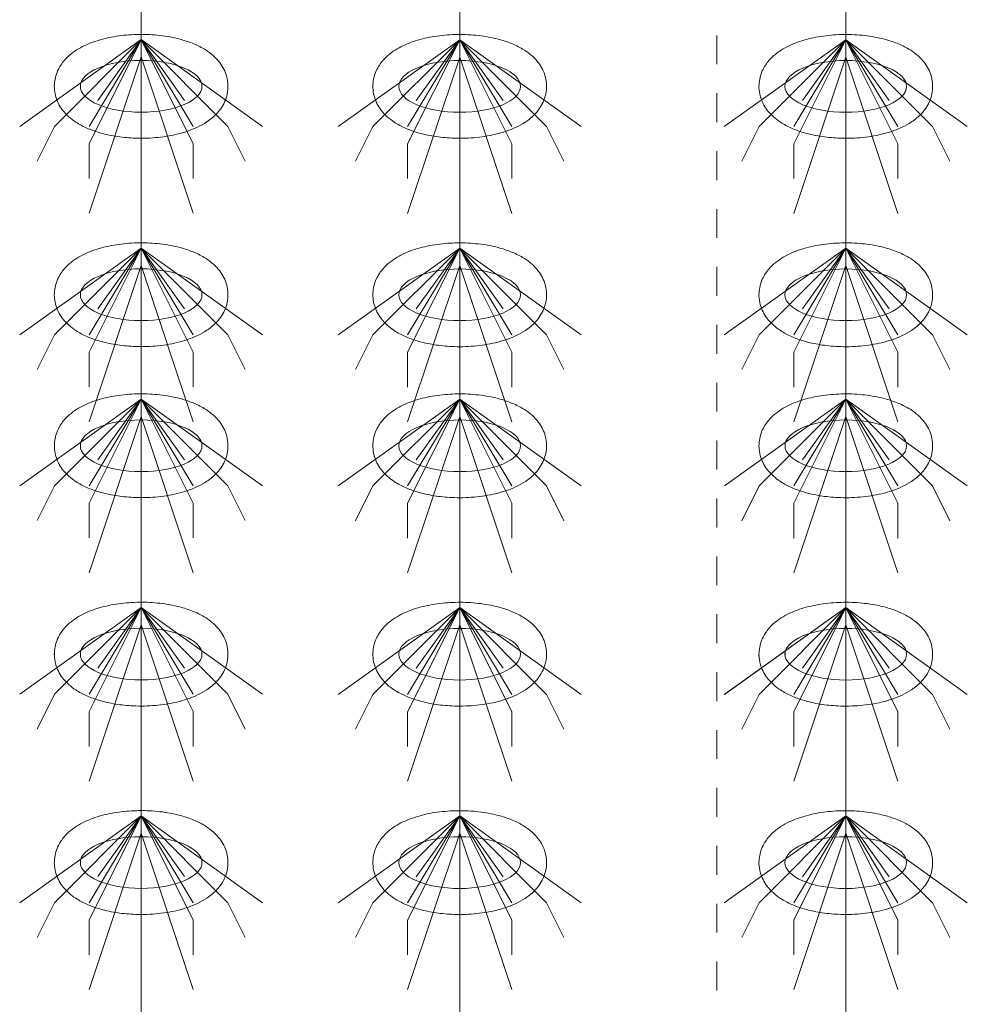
# Model space of a CAD drawing. Header units: metres. Extents: x 703769 to 722343, y 4313031 to 4317457.
# Tile 17 of 256: x 707636.11 to 707639.39, y 4313308.46 to 4313311.86. Entities that reach past the tile are written whole.
import ezdxf

# ---------------------------------------------------------------- set-up
doc = ezdxf.new("R2010")
doc.units = ezdxf.units.M
doc.header["$LTSCALE"] = 0.5
doc.linetypes.add('虚线', pattern=[2, 1, -1])
for name, color, linetype, lineweight in [('粗实线层', 7, 'Continuous', 35), ('虚线层', 6, '虚线', 18), ('设备', 6, 'Continuous', 18)]:
    doc.layers.add(name, color=color, linetype=linetype, lineweight=lineweight)

# ---------------------------------------------------------------- blocks, each defined once
blk = doc.blocks.new('hh_1')
at = {"layer": '设备'}
for p, q in [((-268840, 164960), (-268910, 164910)), ((-268840, 164960), (-268890, 164910)), ((-268840, 164960), (-268870, 164900)), ((-268840, 164960), (-268870, 164910)), ((-268840, 164960), (-268865, 164925)), ((-268840, 164960), (-268790, 164910)), ((-268840, 164960), (-268815, 164925)), ((-268840, 164960), (-268770, 164910)), ((-268840, 164960), (-268810, 164910)), ((-268840, 164960), (-268810, 164900)), ((-268840, 164950), (-268870, 164860)), ((-268840, 164950), (-268810, 164860)), ((-268890, 164910), (-268900, 164890)), ((-268790, 164910), (-268780, 164890)), ((-268870, 164900), (-268870, 164880)), ((-268810, 164900), (-268810, 164880))]:
    blk.add_line(p, q, dxfattribs=at)
blk = doc.blocks.new('dawda')
at = {"layer": '虚线层', "color": 7}
blk.add_line((523973.88, 31270.22), (523973.88, 34897.72), dxfattribs=at)
at = {"layer": '设备', "color": 7}
for p, q in [((523642.28, 33373.42), (523642.28, 31373.42)), ((523825.8, 33373.42), (523825.8, 31373.38)), ((524048.27, 33373.42), (524048.27, 31373.38))]:
    blk.add_line(p, q, dxfattribs=at)
for centre in [(523642.27, 32957.54), (523825.81, 32957.5), (524048.27, 32957.5), (523642.27, 32837.54), (523825.81, 32837.5), (524048.27, 32837.5), (523642.27, 32750.59), (523825.81, 32750.55), (524048.28, 32750.55), (523642.27, 32630.59), (523642.27, 32630.59), (523825.81, 32630.55), (523825.81, 32630.55), (524048.27, 32630.55), (524048.28, 32630.55), (523642.27, 32510.59), (523825.81, 32510.55), (524048.27, 32510.55)]:
    blk.add_ellipse(centre, major_axis=(-35.04, 0), ratio=0.42498, dxfattribs=at)
for points in [[(523592.23, 32957.54), (523592.23, 32958.93), (523592.37, 32960.33), (523592.9, 32963.03), (523593.3, 32964.32), (523594.26, 32966.77), (523594.84, 32967.91), (523596.12, 32970.03), (523596.82, 32971.01), (523598.29, 32972.81), (523599.07, 32973.64), (523601.19, 32975.67), (523602.57, 32976.77), (523605.43, 32978.73), (523606.91, 32979.6), (523609.96, 32981.16), (523611.53, 32981.86), (523614.75, 32983.11), (523616.41, 32983.67), (523621.69, 32985.23), (523625.46, 32986.01), (523633.21, 32987.09), (523637.2, 32987.38), (523645.19, 32987.46), (523649.19, 32987.26), (523657.02, 32986.37), (523660.84, 32985.67), (523667, 32984.05), (523669.43, 32983.27), (523674.12, 32981.4), (523676.37, 32980.33), (523680.03, 32978.14), (523681.49, 32977.14), (523684.29, 32974.84), (523685.63, 32973.54), (523687.77, 32970.96), (523688.61, 32969.78), (523690.1, 32967.16), (523690.75, 32965.73), (523691.74, 32962.67), (523692.08, 32961.03), (523692.37, 32957.69), (523692.31, 32955.98), (523691.82, 32952.69), (523691.38, 32951.1), (523690.22, 32948.15), (523689.51, 32946.79), (523687.92, 32944.31), (523687.05, 32943.18), (523685.2, 32941.14), (523684.23, 32940.22), (523682.23, 32938.53), (523681.2, 32937.76), (523678.42, 32935.91), (523676.62, 32934.92), (523672.91, 32933.16), (523670.99, 32932.39), (523667.03, 32931.04), (523664.99, 32930.46), (523658.93, 32929.01), (523654.77, 32928.37), (523646.28, 32927.63), (523641.95, 32927.55), (523634.23, 32927.92), (523630.81, 32928.27), (523624.16, 32929.34), (523620.93, 32930.06), (523615.46, 32931.69), (523613.16, 32932.52), (523608.74, 32934.48), (523606.61, 32935.6), (523603.18, 32937.86), (523601.82, 32938.89), (523599.22, 32941.24), (523597.97, 32942.56), (523596.02, 32945.19), (523595.25, 32946.4), (523593.92, 32949.06), (523593.36, 32950.5), (523592.55, 32953.55), (523592.3, 32955.16), (523592.24, 32957.03), (523592.23, 32957.28), (523592.23, 32957.54)], [(523775.77, 32957.5), (523775.77, 32958.9), (523775.91, 32960.29), (523776.44, 32962.99), (523776.83, 32964.29), (523777.8, 32966.73), (523778.38, 32967.87), (523779.65, 32969.99), (523780.35, 32970.97), (523781.83, 32972.78), (523782.61, 32973.61), (523784.72, 32975.63), (523786.11, 32976.73), (523788.97, 32978.69), (523790.45, 32979.56), (523793.5, 32981.12), (523795.07, 32981.82), (523798.29, 32983.08), (523799.95, 32983.64), (523805.23, 32985.19), (523808.99, 32985.97), (523816.75, 32987.05), (523820.73, 32987.34), (523828.72, 32987.43), (523832.73, 32987.23), (523840.56, 32986.33), (523844.37, 32985.64), (523850.54, 32984.02), (523852.97, 32983.23), (523857.65, 32981.37), (523859.9, 32980.29), (523863.56, 32978.1), (523865.02, 32977.1), (523867.82, 32974.8), (523869.17, 32973.51), (523871.31, 32970.93), (523872.14, 32969.74), (523873.63, 32967.13), (523874.28, 32965.7), (523875.28, 32962.63), (523875.62, 32960.99), (523875.91, 32957.65), (523875.85, 32955.95), (523875.35, 32952.65), (523874.91, 32951.07), (523873.76, 32948.12), (523873.05, 32946.75), (523871.46, 32944.27), (523870.58, 32943.15), (523868.74, 32941.1), (523867.77, 32940.18), (523865.77, 32938.49), (523864.74, 32937.73), (523861.95, 32935.87), (523860.16, 32934.88), (523856.45, 32933.12), (523854.53, 32932.36), (523850.57, 32931.01), (523848.52, 32930.42), (523842.46, 32928.98), (523838.3, 32928.33), (523829.82, 32927.6), (523825.49, 32927.52), (523817.76, 32927.88), (523814.35, 32928.23), (523807.7, 32929.3), (523804.47, 32930.02), (523798.99, 32931.65), (523796.69, 32932.49), (523792.27, 32934.44), (523790.15, 32935.56), (523786.71, 32937.83), (523785.35, 32938.85), (523782.75, 32941.2), (523781.51, 32942.52), (523779.55, 32945.15), (523778.79, 32946.37), (523777.46, 32949.02), (523776.9, 32950.46), (523776.09, 32953.51), (523775.84, 32955.12), (523775.77, 32957), (523775.77, 32957.25), (523775.77, 32957.5)], [(523998.24, 32957.5), (523998.24, 32958.9), (523998.38, 32960.29), (523998.91, 32962.99), (523999.3, 32964.29), (524000.27, 32966.73), (524000.84, 32967.87), (524002.12, 32969.99), (524002.82, 32970.97), (524004.3, 32972.78), (524005.07, 32973.61), (524007.19, 32975.63), (524008.57, 32976.73), (524011.44, 32978.69), (524012.92, 32979.56), (524015.96, 32981.12), (524017.53, 32981.82), (524020.76, 32983.08), (524022.41, 32983.64), (524027.69, 32985.19), (524031.46, 32985.97), (524039.21, 32987.05), (524043.2, 32987.34), (524051.19, 32987.43), (524055.2, 32987.23), (524063.02, 32986.33), (524066.84, 32985.64), (524073, 32984.02), (524075.44, 32983.23), (524080.12, 32981.37), (524082.37, 32980.29), (524086.03, 32978.1), (524087.49, 32977.1), (524090.29, 32974.8), (524091.64, 32973.51), (524093.77, 32970.93), (524094.61, 32969.74), (524096.1, 32967.13), (524096.75, 32965.7), (524097.75, 32962.63), (524098.09, 32960.99), (524098.37, 32957.65), (524098.32, 32955.95), (524097.82, 32952.65), (524097.38, 32951.07), (524096.23, 32948.12), (524095.51, 32946.75), (524093.92, 32944.27), (524093.05, 32943.15), (524091.21, 32941.1), (524090.24, 32940.18), (524088.24, 32938.49), (524087.2, 32937.73), (524084.42, 32935.87), (524082.63, 32934.88), (524078.92, 32933.12), (524077, 32932.36), (524073.03, 32931.01), (524070.99, 32930.42), (524064.93, 32928.98), (524060.77, 32928.33), (524052.28, 32927.6), (524047.96, 32927.52), (524040.23, 32927.88), (524036.81, 32928.23), (524030.17, 32929.3), (524026.94, 32930.02), (524021.46, 32931.65), (524019.16, 32932.49), (524014.74, 32934.44), (524012.61, 32935.56), (524009.18, 32937.83), (524007.82, 32938.85), (524005.22, 32941.2), (524003.98, 32942.52), (524002.02, 32945.15), (524001.25, 32946.37), (523999.93, 32949.02), (523999.36, 32950.46), (523998.56, 32953.51), (523998.31, 32955.12), (523998.24, 32957), (523998.24, 32957.25), (523998.24, 32957.5)], [(523592.23, 32837.54), (523592.23, 32838.93), (523592.37, 32840.33), (523592.9, 32843.03), (523593.3, 32844.32), (523594.26, 32846.77), (523594.84, 32847.91), (523596.12, 32850.03), (523596.82, 32851.01), (523598.29, 32852.81), (523599.07, 32853.64), (523601.19, 32855.67), (523602.57, 32856.77), (523605.43, 32858.73), (523606.91, 32859.6), (523609.96, 32861.16), (523611.53, 32861.86), (523614.75, 32863.11), (523616.41, 32863.67), (523621.69, 32865.23), (523625.46, 32866.01), (523633.21, 32867.09), (523637.2, 32867.38), (523645.19, 32867.46), (523649.19, 32867.26), (523657.02, 32866.37), (523660.84, 32865.67), (523667, 32864.05), (523669.43, 32863.27), (523674.12, 32861.4), (523676.37, 32860.33), (523680.03, 32858.14), (523681.49, 32857.14), (523684.29, 32854.84), (523685.63, 32853.54), (523687.77, 32850.96), (523688.61, 32849.78), (523690.1, 32847.16), (523690.75, 32845.73), (523691.74, 32842.67), (523692.08, 32841.03), (523692.37, 32837.69), (523692.31, 32835.98), (523691.82, 32832.69), (523691.38, 32831.1), (523690.22, 32828.15), (523689.51, 32826.79), (523687.92, 32824.31), (523687.05, 32823.18), (523685.2, 32821.14), (523684.23, 32820.22), (523682.23, 32818.53), (523681.2, 32817.76), (523678.42, 32815.91), (523676.62, 32814.92), (523672.91, 32813.16), (523670.99, 32812.39), (523667.03, 32811.04), (523664.99, 32810.46), (523658.93, 32809.01), (523654.77, 32808.37), (523646.28, 32807.63), (523641.95, 32807.55), (523634.23, 32807.92), (523630.81, 32808.27), (523624.16, 32809.34), (523620.93, 32810.06), (523615.46, 32811.69), (523613.16, 32812.52), (523608.74, 32814.48), (523606.61, 32815.6), (523603.18, 32817.86), (523601.82, 32818.89), (523599.22, 32821.24), (523597.97, 32822.56), (523596.02, 32825.19), (523595.25, 32826.4), (523593.92, 32829.06), (523593.36, 32830.5), (523592.55, 32833.55), (523592.3, 32835.16), (523592.24, 32837.03), (523592.23, 32837.28), (523592.23, 32837.54)], [(523775.77, 32837.5), (523775.77, 32838.9), (523775.91, 32840.29), (523776.44, 32842.99), (523776.83, 32844.29), (523777.8, 32846.73), (523778.38, 32847.87), (523779.65, 32849.99), (523780.35, 32850.97), (523781.83, 32852.78), (523782.61, 32853.61), (523784.72, 32855.63), (523786.11, 32856.73), (523788.97, 32858.69), (523790.45, 32859.56), (523793.5, 32861.12), (523795.07, 32861.82), (523798.29, 32863.08), (523799.95, 32863.64), (523805.23, 32865.19), (523808.99, 32865.97), (523816.75, 32867.05), (523820.73, 32867.34), (523828.72, 32867.43), (523832.73, 32867.23), (523840.56, 32866.33), (523844.37, 32865.64), (523850.54, 32864.02), (523852.97, 32863.23), (523857.65, 32861.37), (523859.9, 32860.29), (523863.56, 32858.1), (523865.02, 32857.1), (523867.82, 32854.8), (523869.17, 32853.51), (523871.31, 32850.93), (523872.14, 32849.74), (523873.63, 32847.13), (523874.28, 32845.7), (523875.28, 32842.63), (523875.62, 32840.99), (523875.91, 32837.65), (523875.85, 32835.95), (523875.35, 32832.65), (523874.91, 32831.07), (523873.76, 32828.12), (523873.05, 32826.75), (523871.46, 32824.27), (523870.58, 32823.15), (523868.74, 32821.1), (523867.77, 32820.18), (523865.77, 32818.49), (523864.74, 32817.73), (523861.95, 32815.87), (523860.16, 32814.88), (523856.45, 32813.12), (523854.53, 32812.36), (523850.57, 32811.01), (523848.52, 32810.42), (523842.46, 32808.98), (523838.3, 32808.33), (523829.82, 32807.6), (523825.49, 32807.52), (523817.76, 32807.88), (523814.35, 32808.23), (523807.7, 32809.3), (523804.47, 32810.02), (523798.99, 32811.65), (523796.69, 32812.49), (523792.27, 32814.44), (523790.15, 32815.56), (523786.71, 32817.83), (523785.35, 32818.85), (523782.75, 32821.2), (523781.51, 32822.52), (523779.55, 32825.15), (523778.79, 32826.37), (523777.46, 32829.02), (523776.9, 32830.46), (523776.09, 32833.51), (523775.84, 32835.12), (523775.77, 32837), (523775.77, 32837.25), (523775.77, 32837.5)], [(523998.24, 32837.5), (523998.24, 32838.9), (523998.38, 32840.29), (523998.91, 32842.99), (523999.3, 32844.29), (524000.27, 32846.73), (524000.84, 32847.87), (524002.12, 32849.99), (524002.82, 32850.97), (524004.3, 32852.78), (524005.07, 32853.61), (524007.19, 32855.63), (524008.57, 32856.73), (524011.44, 32858.69), (524012.92, 32859.56), (524015.96, 32861.12), (524017.53, 32861.82), (524020.76, 32863.08), (524022.41, 32863.64), (524027.69, 32865.19), (524031.46, 32865.97), (524039.21, 32867.05), (524043.2, 32867.34), (524051.19, 32867.43), (524055.2, 32867.23), (524063.02, 32866.33), (524066.84, 32865.64), (524073, 32864.02), (524075.44, 32863.23), (524080.12, 32861.37), (524082.37, 32860.29), (524086.03, 32858.1), (524087.49, 32857.1), (524090.29, 32854.8), (524091.64, 32853.51), (524093.77, 32850.93), (524094.61, 32849.74), (524096.1, 32847.13), (524096.75, 32845.7), (524097.75, 32842.63), (524098.09, 32840.99), (524098.37, 32837.65), (524098.32, 32835.95), (524097.82, 32832.65), (524097.38, 32831.07), (524096.23, 32828.12), (524095.51, 32826.75), (524093.92, 32824.27), (524093.05, 32823.15), (524091.21, 32821.1), (524090.24, 32820.18), (524088.24, 32818.49), (524087.2, 32817.73), (524084.42, 32815.87), (524082.63, 32814.88), (524078.92, 32813.12), (524077, 32812.36), (524073.03, 32811.01), (524070.99, 32810.42), (524064.93, 32808.98), (524060.77, 32808.33), (524052.28, 32807.6), (524047.96, 32807.52), (524040.23, 32807.88), (524036.81, 32808.23), (524030.17, 32809.3), (524026.94, 32810.02), (524021.46, 32811.65), (524019.16, 32812.49), (524014.74, 32814.44), (524012.61, 32815.56), (524009.18, 32817.83), (524007.82, 32818.85), (524005.22, 32821.2), (524003.98, 32822.52), (524002.02, 32825.15), (524001.25, 32826.37), (523999.93, 32829.02), (523999.36, 32830.46), (523998.56, 32833.51), (523998.31, 32835.12), (523998.24, 32837), (523998.24, 32837.25), (523998.24, 32837.5)], [(523592.24, 32750.59), (523592.24, 32751.99), (523592.38, 32753.38), (523592.91, 32756.08), (523593.3, 32757.38), (523594.27, 32759.82), (523594.84, 32760.96), (523596.12, 32763.08), (523596.82, 32764.06), (523598.3, 32765.86), (523599.07, 32766.69), (523601.19, 32768.72), (523602.57, 32769.82), (523605.44, 32771.78), (523606.92, 32772.65), (523609.96, 32774.21), (523611.53, 32774.91), (523614.76, 32776.17), (523616.41, 32776.73), (523621.69, 32778.28), (523625.46, 32779.06), (523633.21, 32780.14), (523637.2, 32780.43), (523645.19, 32780.52), (523649.2, 32780.32), (523657.02, 32779.42), (523660.84, 32778.72), (523667, 32777.11), (523669.44, 32776.32), (523674.12, 32774.46), (523676.37, 32773.38), (523680.03, 32771.19), (523681.49, 32770.19), (523684.29, 32767.89), (523685.64, 32766.59), (523687.77, 32764.01), (523688.61, 32762.83), (523690.1, 32760.21), (523690.75, 32758.78), (523691.75, 32755.72), (523692.09, 32754.08), (523692.37, 32750.74), (523692.32, 32749.04), (523691.82, 32745.74), (523691.38, 32744.15), (523690.23, 32741.2), (523689.51, 32739.84), (523687.92, 32737.36), (523687.05, 32736.24), (523685.21, 32734.19), (523684.24, 32733.27), (523682.24, 32731.58), (523681.2, 32730.82), (523678.42, 32728.96), (523676.63, 32727.97), (523672.92, 32726.21), (523670.99, 32725.44), (523667.03, 32724.1), (523664.99, 32723.51), (523658.93, 32722.07), (523654.77, 32721.42), (523646.28, 32720.69), (523641.96, 32720.61), (523634.23, 32720.97), (523630.81, 32721.32), (523624.17, 32722.39), (523620.94, 32723.11), (523615.46, 32724.74), (523613.16, 32725.57), (523608.74, 32727.53), (523606.61, 32728.65), (523603.18, 32730.91), (523601.82, 32731.94), (523599.22, 32734.29), (523597.98, 32735.61), (523596.02, 32738.24), (523595.25, 32739.45), (523593.92, 32742.11), (523593.36, 32743.55), (523592.56, 32746.6), (523592.31, 32748.21), (523592.24, 32750.09), (523592.24, 32750.34), (523592.24, 32750.59)], [(523775.77, 32750.55), (523775.77, 32751.95), (523775.91, 32753.35), (523776.44, 32756.04), (523776.84, 32757.34), (523777.8, 32759.78), (523778.38, 32760.93), (523779.66, 32763.04), (523780.36, 32764.02), (523781.83, 32765.83), (523782.61, 32766.66), (523784.73, 32768.69), (523786.11, 32769.78), (523788.97, 32771.75), (523790.45, 32772.61), (523793.5, 32774.18), (523795.07, 32774.87), (523798.29, 32776.13), (523799.95, 32776.69), (523805.23, 32778.24), (523809, 32779.03), (523816.75, 32780.1), (523820.74, 32780.39), (523828.73, 32780.48), (523832.73, 32780.28), (523840.56, 32779.38), (523844.38, 32778.69), (523850.54, 32777.07), (523852.97, 32776.29), (523857.66, 32774.42), (523859.91, 32773.34), (523863.56, 32771.16), (523865.02, 32770.15), (523867.83, 32767.86), (523869.17, 32766.56), (523871.31, 32763.98), (523872.15, 32762.79), (523873.64, 32760.18), (523874.29, 32758.75), (523875.28, 32755.68), (523875.62, 32754.05), (523875.91, 32750.7), (523875.85, 32749), (523875.36, 32745.71), (523874.92, 32744.12), (523873.76, 32741.17), (523873.05, 32739.81), (523871.46, 32737.32), (523870.59, 32736.2), (523868.74, 32734.16), (523867.77, 32733.23), (523865.77, 32731.55), (523864.74, 32730.78), (523861.96, 32728.92), (523860.16, 32727.93), (523856.45, 32726.17), (523854.53, 32725.41), (523850.57, 32724.06), (523848.53, 32723.48), (523842.47, 32722.03), (523838.31, 32721.38), (523829.82, 32720.65), (523825.49, 32720.57), (523817.77, 32720.94), (523814.35, 32721.28), (523807.7, 32722.35), (523804.47, 32723.07), (523799, 32724.71), (523796.7, 32725.54), (523792.28, 32727.49), (523790.15, 32728.62), (523786.72, 32730.88), (523785.36, 32731.91), (523782.76, 32734.25), (523781.51, 32735.58), (523779.56, 32738.2), (523778.79, 32739.42), (523777.46, 32742.07), (523776.9, 32743.51), (523776.09, 32746.56), (523775.84, 32748.17), (523775.78, 32750.05), (523775.77, 32750.3), (523775.77, 32750.55)], [(523998.24, 32750.55), (523998.24, 32751.95), (523998.38, 32753.35), (523998.91, 32756.04), (523999.3, 32757.34), (524000.27, 32759.78), (524000.85, 32760.93), (524002.13, 32763.04), (524002.82, 32764.02), (524004.3, 32765.83), (524005.08, 32766.66), (524007.19, 32768.69), (524008.58, 32769.78), (524011.44, 32771.75), (524012.92, 32772.61), (524015.97, 32774.18), (524017.54, 32774.87), (524020.76, 32776.13), (524022.42, 32776.69), (524027.7, 32778.24), (524031.46, 32779.03), (524039.22, 32780.1), (524043.2, 32780.39), (524051.2, 32780.48), (524055.2, 32780.28), (524063.03, 32779.38), (524066.84, 32778.69), (524073.01, 32777.07), (524075.44, 32776.29), (524080.12, 32774.42), (524082.37, 32773.34), (524086.03, 32771.16), (524087.49, 32770.15), (524090.3, 32767.86), (524091.64, 32766.56), (524093.78, 32763.98), (524094.62, 32762.79), (524096.11, 32760.18), (524096.76, 32758.75), (524097.75, 32755.68), (524098.09, 32754.05), (524098.38, 32750.7), (524098.32, 32749), (524097.82, 32745.71), (524097.38, 32744.12), (524096.23, 32741.17), (524095.52, 32739.81), (524093.93, 32737.32), (524093.05, 32736.2), (524091.21, 32734.16), (524090.24, 32733.23), (524088.24, 32731.55), (524087.21, 32730.78), (524084.43, 32728.92), (524082.63, 32727.93), (524078.92, 32726.17), (524077, 32725.41), (524073.04, 32724.06), (524071, 32723.48), (524064.93, 32722.03), (524060.77, 32721.38), (524052.29, 32720.65), (524047.96, 32720.57), (524040.23, 32720.94), (524036.82, 32721.28), (524030.17, 32722.35), (524026.94, 32723.07), (524021.47, 32724.71), (524019.17, 32725.54), (524014.74, 32727.49), (524012.62, 32728.62), (524009.18, 32730.88), (524007.82, 32731.91), (524005.22, 32734.25), (524003.98, 32735.58), (524002.02, 32738.2), (524001.26, 32739.42), (523999.93, 32742.07), (523999.37, 32743.51), (523998.56, 32746.56), (523998.31, 32748.17), (523998.25, 32750.05), (523998.24, 32750.3), (523998.24, 32750.55)], [(523592.23, 32630.59), (523592.23, 32631.99), (523592.37, 32633.38), (523592.9, 32636.08), (523593.3, 32637.38), (523594.26, 32639.82), (523594.84, 32640.96), (523596.12, 32643.08), (523596.82, 32644.06), (523598.29, 32645.86), (523599.07, 32646.69), (523601.19, 32648.72), (523602.57, 32649.82), (523605.43, 32651.78), (523606.91, 32652.65), (523609.96, 32654.21), (523611.53, 32654.91), (523614.75, 32656.17), (523616.41, 32656.73), (523621.69, 32658.28), (523625.46, 32659.06), (523633.21, 32660.14), (523637.2, 32660.43), (523645.19, 32660.52), (523649.19, 32660.32), (523657.02, 32659.42), (523660.84, 32658.72), (523667, 32657.11), (523669.43, 32656.32), (523674.12, 32654.46), (523676.37, 32653.38), (523680.03, 32651.19), (523681.49, 32650.19), (523684.29, 32647.89), (523685.63, 32646.59), (523687.77, 32644.01), (523688.61, 32642.83), (523690.1, 32640.21), (523690.75, 32638.78), (523691.74, 32635.72), (523692.08, 32634.08), (523692.37, 32630.74), (523692.31, 32629.04), (523691.82, 32625.74), (523691.38, 32624.15), (523690.22, 32621.2), (523689.51, 32619.84), (523687.92, 32617.36), (523687.05, 32616.24), (523685.2, 32614.19), (523684.23, 32613.27), (523682.23, 32611.58), (523681.2, 32610.82), (523678.42, 32608.96), (523676.62, 32607.97), (523672.91, 32606.21), (523670.99, 32605.44), (523667.03, 32604.1), (523664.99, 32603.51), (523658.93, 32602.07), (523654.77, 32601.42), (523646.28, 32600.69), (523641.95, 32600.61), (523634.23, 32600.97), (523630.81, 32601.32), (523624.16, 32602.39), (523620.93, 32603.11), (523615.46, 32604.74), (523613.16, 32605.57), (523608.74, 32607.53), (523606.61, 32608.65), (523603.18, 32610.91), (523601.82, 32611.94), (523599.22, 32614.29), (523597.97, 32615.61), (523596.02, 32618.24), (523595.25, 32619.45), (523593.92, 32622.11), (523593.36, 32623.55), (523592.55, 32626.6), (523592.3, 32628.21), (523592.24, 32630.09), (523592.23, 32630.34), (523592.23, 32630.59)], [(523592.24, 32630.59), (523592.24, 32631.99), (523592.38, 32633.38), (523592.91, 32636.08), (523593.3, 32637.38), (523594.27, 32639.82), (523594.84, 32640.96), (523596.12, 32643.08), (523596.82, 32644.06), (523598.3, 32645.86), (523599.07, 32646.69), (523601.19, 32648.72), (523602.57, 32649.82), (523605.44, 32651.78), (523606.92, 32652.65), (523609.96, 32654.21), (523611.53, 32654.91), (523614.76, 32656.17), (523616.41, 32656.73), (523621.69, 32658.28), (523625.46, 32659.06), (523633.21, 32660.14), (523637.2, 32660.43), (523645.19, 32660.52), (523649.2, 32660.32), (523657.02, 32659.42), (523660.84, 32658.72), (523667, 32657.11), (523669.44, 32656.32), (523674.12, 32654.46), (523676.37, 32653.38), (523680.03, 32651.19), (523681.49, 32650.19), (523684.29, 32647.89), (523685.64, 32646.59), (523687.77, 32644.01), (523688.61, 32642.83), (523690.1, 32640.21), (523690.75, 32638.78), (523691.75, 32635.72), (523692.09, 32634.08), (523692.37, 32630.74), (523692.32, 32629.04), (523691.82, 32625.74), (523691.38, 32624.15), (523690.23, 32621.2), (523689.51, 32619.84), (523687.92, 32617.36), (523687.05, 32616.24), (523685.21, 32614.19), (523684.24, 32613.27), (523682.24, 32611.58), (523681.2, 32610.82), (523678.42, 32608.96), (523676.63, 32607.97), (523672.92, 32606.21), (523670.99, 32605.44), (523667.03, 32604.1), (523664.99, 32603.51), (523658.93, 32602.07), (523654.77, 32601.42), (523646.28, 32600.69), (523641.96, 32600.61), (523634.23, 32600.97), (523630.81, 32601.32), (523624.17, 32602.39), (523620.94, 32603.11), (523615.46, 32604.74), (523613.16, 32605.57), (523608.74, 32607.53), (523606.61, 32608.65), (523603.18, 32610.91), (523601.82, 32611.94), (523599.22, 32614.29), (523597.98, 32615.61), (523596.02, 32618.24), (523595.25, 32619.45), (523593.92, 32622.11), (523593.36, 32623.55), (523592.56, 32626.6), (523592.31, 32628.21), (523592.24, 32630.09), (523592.24, 32630.34), (523592.24, 32630.59)], [(523775.77, 32630.55), (523775.77, 32631.95), (523775.91, 32633.35), (523776.44, 32636.04), (523776.83, 32637.34), (523777.8, 32639.78), (523778.38, 32640.93), (523779.65, 32643.04), (523780.35, 32644.02), (523781.83, 32645.83), (523782.61, 32646.66), (523784.72, 32648.69), (523786.11, 32649.78), (523788.97, 32651.75), (523790.45, 32652.61), (523793.5, 32654.18), (523795.07, 32654.87), (523798.29, 32656.13), (523799.95, 32656.69), (523805.23, 32658.24), (523808.99, 32659.03), (523816.75, 32660.1), (523820.73, 32660.39), (523828.72, 32660.48), (523832.73, 32660.28), (523840.56, 32659.38), (523844.37, 32658.69), (523850.54, 32657.07), (523852.97, 32656.29), (523857.65, 32654.42), (523859.9, 32653.34), (523863.56, 32651.16), (523865.02, 32650.15), (523867.82, 32647.86), (523869.17, 32646.56), (523871.31, 32643.98), (523872.14, 32642.79), (523873.63, 32640.18), (523874.28, 32638.75), (523875.28, 32635.68), (523875.62, 32634.05), (523875.91, 32630.7), (523875.85, 32629), (523875.35, 32625.71), (523874.91, 32624.12), (523873.76, 32621.17), (523873.05, 32619.81), (523871.46, 32617.32), (523870.58, 32616.2), (523868.74, 32614.16), (523867.77, 32613.23), (523865.77, 32611.55), (523864.74, 32610.78), (523861.95, 32608.92), (523860.16, 32607.93), (523856.45, 32606.17), (523854.53, 32605.41), (523850.57, 32604.06), (523848.52, 32603.48), (523842.46, 32602.03), (523838.3, 32601.38), (523829.82, 32600.65), (523825.49, 32600.57), (523817.76, 32600.94), (523814.35, 32601.28), (523807.7, 32602.35), (523804.47, 32603.07), (523798.99, 32604.71), (523796.69, 32605.54), (523792.27, 32607.49), (523790.15, 32608.62), (523786.71, 32610.88), (523785.35, 32611.91), (523782.75, 32614.25), (523781.51, 32615.58), (523779.55, 32618.2), (523778.79, 32619.42), (523777.46, 32622.07), (523776.9, 32623.51), (523776.09, 32626.56), (523775.84, 32628.17), (523775.77, 32630.05), (523775.77, 32630.3), (523775.77, 32630.55)], [(523775.77, 32630.55), (523775.77, 32631.95), (523775.91, 32633.35), (523776.44, 32636.04), (523776.84, 32637.34), (523777.8, 32639.78), (523778.38, 32640.93), (523779.66, 32643.04), (523780.36, 32644.02), (523781.83, 32645.83), (523782.61, 32646.66), (523784.73, 32648.69), (523786.11, 32649.78), (523788.97, 32651.75), (523790.45, 32652.61), (523793.5, 32654.18), (523795.07, 32654.87), (523798.29, 32656.13), (523799.95, 32656.69), (523805.23, 32658.24), (523809, 32659.03), (523816.75, 32660.1), (523820.74, 32660.39), (523828.73, 32660.48), (523832.73, 32660.28), (523840.56, 32659.38), (523844.38, 32658.69), (523850.54, 32657.07), (523852.97, 32656.29), (523857.66, 32654.42), (523859.91, 32653.34), (523863.56, 32651.16), (523865.02, 32650.15), (523867.83, 32647.86), (523869.17, 32646.56), (523871.31, 32643.98), (523872.15, 32642.79), (523873.64, 32640.18), (523874.29, 32638.75), (523875.28, 32635.68), (523875.62, 32634.05), (523875.91, 32630.7), (523875.85, 32629), (523875.36, 32625.71), (523874.92, 32624.12), (523873.76, 32621.17), (523873.05, 32619.81), (523871.46, 32617.32), (523870.59, 32616.2), (523868.74, 32614.16), (523867.77, 32613.23), (523865.77, 32611.55), (523864.74, 32610.78), (523861.96, 32608.92), (523860.16, 32607.93), (523856.45, 32606.17), (523854.53, 32605.41), (523850.57, 32604.06), (523848.53, 32603.48), (523842.47, 32602.03), (523838.31, 32601.38), (523829.82, 32600.65), (523825.49, 32600.57), (523817.77, 32600.94), (523814.35, 32601.28), (523807.7, 32602.35), (523804.47, 32603.07), (523799, 32604.71), (523796.7, 32605.54), (523792.28, 32607.49), (523790.15, 32608.62), (523786.72, 32610.88), (523785.36, 32611.91), (523782.76, 32614.25), (523781.51, 32615.58), (523779.56, 32618.2), (523778.79, 32619.42), (523777.46, 32622.07), (523776.9, 32623.51), (523776.09, 32626.56), (523775.84, 32628.17), (523775.78, 32630.05), (523775.77, 32630.3), (523775.77, 32630.55)], [(523998.24, 32630.55), (523998.24, 32631.95), (523998.38, 32633.35), (523998.91, 32636.04), (523999.3, 32637.34), (524000.27, 32639.78), (524000.84, 32640.93), (524002.12, 32643.04), (524002.82, 32644.02), (524004.3, 32645.83), (524005.07, 32646.66), (524007.19, 32648.69), (524008.57, 32649.78), (524011.44, 32651.75), (524012.92, 32652.61), (524015.96, 32654.18), (524017.53, 32654.87), (524020.76, 32656.13), (524022.41, 32656.69), (524027.69, 32658.24), (524031.46, 32659.03), (524039.21, 32660.1), (524043.2, 32660.39), (524051.19, 32660.48), (524055.2, 32660.28), (524063.02, 32659.38), (524066.84, 32658.69), (524073, 32657.07), (524075.44, 32656.29), (524080.12, 32654.42), (524082.37, 32653.34), (524086.03, 32651.16), (524087.49, 32650.15), (524090.29, 32647.86), (524091.64, 32646.56), (524093.77, 32643.98), (524094.61, 32642.79), (524096.1, 32640.18), (524096.75, 32638.75), (524097.75, 32635.68), (524098.09, 32634.05), (524098.37, 32630.7), (524098.32, 32629), (524097.82, 32625.71), (524097.38, 32624.12), (524096.23, 32621.17), (524095.51, 32619.81), (524093.92, 32617.32), (524093.05, 32616.2), (524091.21, 32614.16), (524090.24, 32613.23), (524088.24, 32611.55), (524087.2, 32610.78), (524084.42, 32608.92), (524082.63, 32607.93), (524078.92, 32606.17), (524077, 32605.41), (524073.03, 32604.06), (524070.99, 32603.48), (524064.93, 32602.03), (524060.77, 32601.38), (524052.28, 32600.65), (524047.96, 32600.57), (524040.23, 32600.94), (524036.81, 32601.28), (524030.17, 32602.35), (524026.94, 32603.07), (524021.46, 32604.71), (524019.16, 32605.54), (524014.74, 32607.49), (524012.61, 32608.62), (524009.18, 32610.88), (524007.82, 32611.91), (524005.22, 32614.25), (524003.98, 32615.58), (524002.02, 32618.2), (524001.25, 32619.42), (523999.93, 32622.07), (523999.36, 32623.51), (523998.56, 32626.56), (523998.31, 32628.17), (523998.24, 32630.05), (523998.24, 32630.3), (523998.24, 32630.55)], [(523998.24, 32630.55), (523998.24, 32631.95), (523998.38, 32633.35), (523998.91, 32636.04), (523999.3, 32637.34), (524000.27, 32639.78), (524000.85, 32640.93), (524002.13, 32643.04), (524002.82, 32644.02), (524004.3, 32645.83), (524005.08, 32646.66), (524007.19, 32648.69), (524008.58, 32649.78), (524011.44, 32651.75), (524012.92, 32652.61), (524015.97, 32654.18), (524017.54, 32654.87), (524020.76, 32656.13), (524022.42, 32656.69), (524027.7, 32658.24), (524031.46, 32659.03), (524039.22, 32660.1), (524043.2, 32660.39), (524051.2, 32660.48), (524055.2, 32660.28), (524063.03, 32659.38), (524066.84, 32658.69), (524073.01, 32657.07), (524075.44, 32656.29), (524080.12, 32654.42), (524082.37, 32653.34), (524086.03, 32651.16), (524087.49, 32650.15), (524090.3, 32647.86), (524091.64, 32646.56), (524093.78, 32643.98), (524094.62, 32642.79), (524096.11, 32640.18), (524096.76, 32638.75), (524097.75, 32635.68), (524098.09, 32634.05), (524098.38, 32630.7), (524098.32, 32629), (524097.82, 32625.71), (524097.38, 32624.12), (524096.23, 32621.17), (524095.52, 32619.81), (524093.93, 32617.32), (524093.05, 32616.2), (524091.21, 32614.16), (524090.24, 32613.23), (524088.24, 32611.55), (524087.21, 32610.78), (524084.43, 32608.92), (524082.63, 32607.93), (524078.92, 32606.17), (524077, 32605.41), (524073.04, 32604.06), (524071, 32603.48), (524064.93, 32602.03), (524060.77, 32601.38), (524052.29, 32600.65), (524047.96, 32600.57), (524040.23, 32600.94), (524036.82, 32601.28), (524030.17, 32602.35), (524026.94, 32603.07), (524021.47, 32604.71), (524019.17, 32605.54), (524014.74, 32607.49), (524012.62, 32608.62), (524009.18, 32610.88), (524007.82, 32611.91), (524005.22, 32614.25), (524003.98, 32615.58), (524002.02, 32618.2), (524001.26, 32619.42), (523999.93, 32622.07), (523999.37, 32623.51), (523998.56, 32626.56), (523998.31, 32628.17), (523998.25, 32630.05), (523998.24, 32630.3), (523998.24, 32630.55)], [(523592.23, 32510.59), (523592.23, 32511.99), (523592.37, 32513.38), (523592.9, 32516.08), (523593.3, 32517.38), (523594.26, 32519.82), (523594.84, 32520.96), (523596.12, 32523.08), (523596.82, 32524.06), (523598.29, 32525.86), (523599.07, 32526.69), (523601.19, 32528.72), (523602.57, 32529.82), (523605.43, 32531.78), (523606.91, 32532.65), (523609.96, 32534.21), (523611.53, 32534.91), (523614.75, 32536.17), (523616.41, 32536.73), (523621.69, 32538.28), (523625.46, 32539.06), (523633.21, 32540.14), (523637.2, 32540.43), (523645.19, 32540.52), (523649.19, 32540.32), (523657.02, 32539.42), (523660.84, 32538.72), (523667, 32537.11), (523669.43, 32536.32), (523674.12, 32534.46), (523676.37, 32533.38), (523680.03, 32531.19), (523681.49, 32530.19), (523684.29, 32527.89), (523685.63, 32526.59), (523687.77, 32524.01), (523688.61, 32522.83), (523690.1, 32520.21), (523690.75, 32518.78), (523691.74, 32515.72), (523692.08, 32514.08), (523692.37, 32510.74), (523692.31, 32509.04), (523691.82, 32505.74), (523691.38, 32504.15), (523690.22, 32501.2), (523689.51, 32499.84), (523687.92, 32497.36), (523687.05, 32496.24), (523685.2, 32494.19), (523684.23, 32493.27), (523682.23, 32491.58), (523681.2, 32490.82), (523678.42, 32488.96), (523676.62, 32487.97), (523672.91, 32486.21), (523670.99, 32485.44), (523667.03, 32484.1), (523664.99, 32483.51), (523658.93, 32482.07), (523654.77, 32481.42), (523646.28, 32480.69), (523641.95, 32480.61), (523634.23, 32480.97), (523630.81, 32481.32), (523624.16, 32482.39), (523620.93, 32483.11), (523615.46, 32484.74), (523613.16, 32485.57), (523608.74, 32487.53), (523606.61, 32488.65), (523603.18, 32490.91), (523601.82, 32491.94), (523599.22, 32494.29), (523597.97, 32495.61), (523596.02, 32498.24), (523595.25, 32499.45), (523593.92, 32502.11), (523593.36, 32503.55), (523592.55, 32506.6), (523592.3, 32508.21), (523592.24, 32510.09), (523592.23, 32510.34), (523592.23, 32510.59)], [(523775.77, 32510.55), (523775.77, 32511.95), (523775.91, 32513.35), (523776.44, 32516.04), (523776.83, 32517.34), (523777.8, 32519.78), (523778.38, 32520.93), (523779.65, 32523.04), (523780.35, 32524.02), (523781.83, 32525.83), (523782.61, 32526.66), (523784.72, 32528.69), (523786.11, 32529.78), (523788.97, 32531.75), (523790.45, 32532.61), (523793.5, 32534.18), (523795.07, 32534.87), (523798.29, 32536.13), (523799.95, 32536.69), (523805.23, 32538.24), (523808.99, 32539.03), (523816.75, 32540.1), (523820.73, 32540.39), (523828.72, 32540.48), (523832.73, 32540.28), (523840.56, 32539.38), (523844.37, 32538.69), (523850.54, 32537.07), (523852.97, 32536.29), (523857.65, 32534.42), (523859.9, 32533.34), (523863.56, 32531.16), (523865.02, 32530.15), (523867.82, 32527.86), (523869.17, 32526.56), (523871.31, 32523.98), (523872.14, 32522.79), (523873.63, 32520.18), (523874.28, 32518.75), (523875.28, 32515.68), (523875.62, 32514.05), (523875.91, 32510.7), (523875.85, 32509), (523875.35, 32505.71), (523874.91, 32504.12), (523873.76, 32501.17), (523873.05, 32499.81), (523871.46, 32497.32), (523870.58, 32496.2), (523868.74, 32494.16), (523867.77, 32493.23), (523865.77, 32491.55), (523864.74, 32490.78), (523861.95, 32488.92), (523860.16, 32487.93), (523856.45, 32486.17), (523854.53, 32485.41), (523850.57, 32484.06), (523848.52, 32483.48), (523842.46, 32482.03), (523838.3, 32481.38), (523829.82, 32480.65), (523825.49, 32480.57), (523817.76, 32480.94), (523814.35, 32481.28), (523807.7, 32482.35), (523804.47, 32483.07), (523798.99, 32484.71), (523796.69, 32485.54), (523792.27, 32487.49), (523790.15, 32488.62), (523786.71, 32490.88), (523785.35, 32491.91), (523782.75, 32494.25), (523781.51, 32495.58), (523779.55, 32498.2), (523778.79, 32499.42), (523777.46, 32502.07), (523776.9, 32503.51), (523776.09, 32506.56), (523775.84, 32508.17), (523775.77, 32510.05), (523775.77, 32510.3), (523775.77, 32510.55)], [(523998.24, 32510.55), (523998.24, 32511.95), (523998.38, 32513.35), (523998.91, 32516.04), (523999.3, 32517.34), (524000.27, 32519.78), (524000.84, 32520.93), (524002.12, 32523.04), (524002.82, 32524.02), (524004.3, 32525.83), (524005.07, 32526.66), (524007.19, 32528.69), (524008.57, 32529.78), (524011.44, 32531.75), (524012.92, 32532.61), (524015.96, 32534.18), (524017.53, 32534.87), (524020.76, 32536.13), (524022.41, 32536.69), (524027.69, 32538.24), (524031.46, 32539.03), (524039.21, 32540.1), (524043.2, 32540.39), (524051.19, 32540.48), (524055.2, 32540.28), (524063.02, 32539.38), (524066.84, 32538.69), (524073, 32537.07), (524075.44, 32536.29), (524080.12, 32534.42), (524082.37, 32533.34), (524086.03, 32531.16), (524087.49, 32530.15), (524090.29, 32527.86), (524091.64, 32526.56), (524093.77, 32523.98), (524094.61, 32522.79), (524096.1, 32520.18), (524096.75, 32518.75), (524097.75, 32515.68), (524098.09, 32514.05), (524098.37, 32510.7), (524098.32, 32509), (524097.82, 32505.71), (524097.38, 32504.12), (524096.23, 32501.17), (524095.51, 32499.81), (524093.92, 32497.32), (524093.05, 32496.2), (524091.21, 32494.16), (524090.24, 32493.23), (524088.24, 32491.55), (524087.2, 32490.78), (524084.42, 32488.92), (524082.63, 32487.93), (524078.92, 32486.17), (524077, 32485.41), (524073.03, 32484.06), (524070.99, 32483.48), (524064.93, 32482.03), (524060.77, 32481.38), (524052.28, 32480.65), (524047.96, 32480.57), (524040.23, 32480.94), (524036.81, 32481.28), (524030.17, 32482.35), (524026.94, 32483.07), (524021.46, 32484.71), (524019.16, 32485.54), (524014.74, 32487.49), (524012.61, 32488.62), (524009.18, 32490.88), (524007.82, 32491.91), (524005.22, 32494.25), (524003.98, 32495.58), (524002.02, 32498.2), (524001.25, 32499.42), (523999.93, 32502.07), (523999.36, 32503.51), (523998.56, 32506.56), (523998.31, 32508.17), (523998.24, 32510.05), (523998.24, 32510.3), (523998.24, 32510.55)]]:
    blk.add_open_spline(points, degree=3, knots=[0, 0, 0, 0, 3.423083, 3.423083, 6.846165, 6.846165, 10.269248, 10.269248, 13.69233, 13.69233, 17.115413, 17.115413, 22.728666, 22.728666, 28.341919, 28.341919, 33.955172, 33.955172, 39.568425, 39.568425, 51.436002, 51.436002, 63.303578, 63.303578, 75.171154, 75.171154, 87.03873, 87.03873, 95.224368, 95.224368, 103.410005, 103.410005, 109.145122, 109.145122, 114.880238, 114.880238, 119.003115, 119.003115, 123.125991, 123.125991, 127.248868, 127.248868, 131.371745, 131.371745, 135.494621, 135.494621, 139.617498, 139.617498, 143.740375, 143.740375, 147.863251, 147.863251, 151.986128, 151.986128, 158.708917, 158.708917, 165.431705, 165.431705, 172.154493, 172.154493, 184.909814, 184.909814, 197.665135, 197.665135, 207.937, 207.937, 218.208864, 218.208864, 226.104489, 226.104489, 234.000115, 234.000115, 239.456, 239.456, 244.911884, 244.911884, 248.896322, 248.896322, 252.88076, 252.88076, 256.865198, 256.865198, 257.481358, 257.481358, 257.481358, 257.481358], dxfattribs=at)
at = {"layer": '设备', "color": 7, "xscale": -1}
for p in [(254802.27, -131975.57), (254985.81, -131975.61), (255208.27, -131975.61), (254802.27, -132095.57), (254985.81, -132095.61), (255208.27, -132095.61), (254802.27, -132182.52), (254985.81, -132182.56), (255208.28, -132182.56), (254802.27, -132302.52), (254802.27, -132302.52), (254985.81, -132302.56), (254985.81, -132302.56), (255208.27, -132302.56), (255208.28, -132302.56), (254802.27, -132422.52), (254985.81, -132422.56), (255208.27, -132422.56)]:
    blk.add_blockref('hh_1', p, dxfattribs=at)

msp = doc.modelspace()

# ---------------------------------------------------------------- block references
at = {"layer": '粗实线层', "xscale": 0.006, "yscale": 0.006, "zscale": 0.006}
msp.add_blockref('dawda', (704494.6802, 4313113.8882), dxfattribs=at)

doc.saveas('drawing.dxf')
